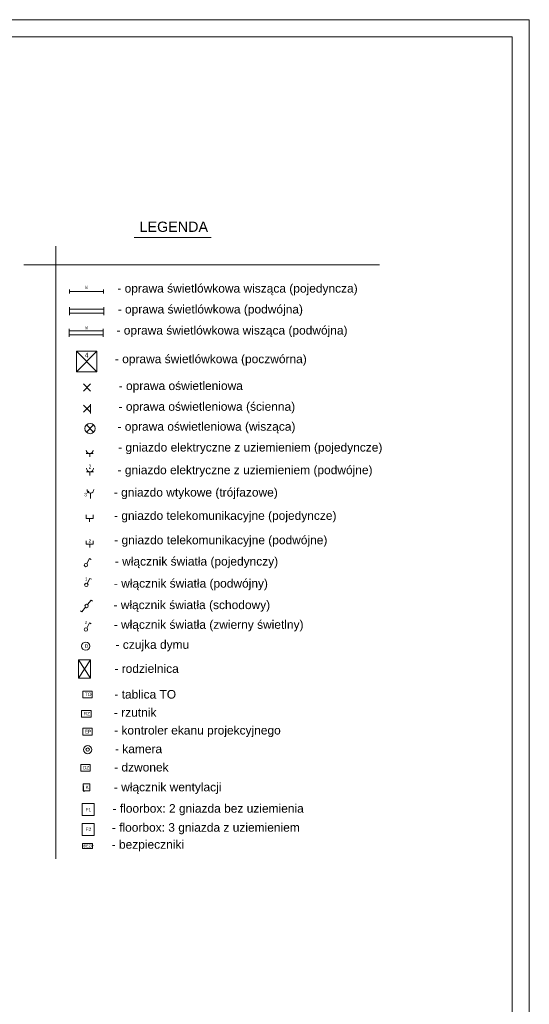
# Model space of a CAD drawing. Header units: millimetres. Extents: x 7052 to 69970, y -1719 to 15326.
# Tile 114 of 160: x 57209 to 58699, y 1343 to 4221. Entities that reach past the tile are written whole.
import ezdxf
from ezdxf.enums import TextEntityAlignment as Align

# ---------------------------------------------------------------- set-up
doc = ezdxf.new("R2010")
doc.units = ezdxf.units.MM
doc.linetypes.add('ArcadiaLine3449077713', pattern=[0])
for name, color, linetype, lineweight in [('m_elektryka', 10, 'Continuous', 5), ('m_elektryka_bialy', 7, 'Continuous', 5), ('m_tabela', 7, 'Continuous', 20), ('m_tekst', 7, 'Continuous', 13), ('m_telekomunikacja', 1, 'Continuous', 5), ('m_went+klima', 1, 'Continuous', 5), ('m_ściany', 7, 'Continuous', 30)]:
    doc.layers.add(name, color=color, linetype=linetype, lineweight=lineweight)
doc.styles.add('ARIAL', font='arial.ttf')
doc.styles.add('DIM', font='dim', dxfattribs={"width": 0.75})
doc.styles.add('PIOTR', font='arial.ttf', dxfattribs={"height": 10})
doc.styles.get("Standard").update_dxf_attribs({"font": 'arial.ttf'})

# ---------------------------------------------------------------- blocks, each defined once
blk = doc.blocks.new('oprawa ścienna')
at = {"layer": 'm_elektryka', "color": 0}
for p, q in [((10.6, 10.6), (-10.6, -10.6)), ((-10.6, 10.6), (10.6, -10.6))]:
    blk.add_line(p, q, dxfattribs=at)
at = {"layer": 'm_elektryka', "color": 0, "ltscale": 0.4}
blk.add_line((10.6, 13.6), (10.6, -13.6), dxfattribs=at)
blk = doc.blocks.new('oświetlenie')
at = {"layer": 'm_elektryka', "color": 0}
for p, q in [((10.6, 10.6), (-10.6, -10.6)), ((-10.6, 10.6), (10.6, -10.6))]:
    blk.add_line(p, q, dxfattribs=at)
blk = doc.blocks.new('świetlówka 2')
at = {"layer": 'm_elektryka', "color": 0, "ltscale": 0.4}
for p, q in [((-100, -6), (-100, 0)), ((0, -6), (0, 0)), ((-100, -6), (0, -6)), ((-100, -12), (-100, -6)), ((-100, -18), (-100, -12)), ((-100, -18), (0, -18)), ((-100, -24), (-100, -18)), ((0, -12), (0, -6)), ((0, -18), (0, -12)), ((0, -24), (0, -18))]:
    blk.add_line(p, q, dxfattribs=at)
blk = doc.blocks.new('gniazdo z u')
at = {"layer": 'm_elektryka', "color": 0}
for p, q in [((-20, -10), (0, -10)), ((-10, -20), (-10, -10))]:
    blk.add_line(p, q, dxfattribs=at)
blk.add_arc((-10, 0), 10, 180, 0, dxfattribs=at)
blk = doc.blocks.new('właczn ik pojedynczy')
at = {"layer": 'm_elektryka', "color": 0}
for p in [(-12.4, 12.7), (0, 0)]:
    blk.add_line(p, (-14.8, 8.3), dxfattribs=at)
blk.add_circle((4.4, -2.4), 5, dxfattribs=at)
blk = doc.blocks.new('świetlówka 1')
at = {"layer": 'm_elektryka', "color": 0, "ltscale": 0.4}
for p, q in [((0, 0), (0, 6)), ((0, 0), (100, 0)), ((0, -6), (0, 0)), ((100, 0), (100, 6)), ((100, -6), (100, 0))]:
    blk.add_line(p, q, dxfattribs=at)
blk = doc.blocks.new('g telekomunikacyjne')
at = {"layer": 'm_elektryka', "color": 0, "ltscale": 0.4}
for p, q in [((-10, 10), (-10, 0)), ((10, 0), (-10, 0)), ((10, 10), (10, 0))]:
    blk.add_line(p, q, dxfattribs=at)
at = {"layer": 'm_elektryka', "color": 0}
blk.add_line((0, -10), (0, 0), dxfattribs=at)
blk = doc.blocks.new('wlacznik schodowy')
at = {"layer": 'm_elektryka', "color": 0}
for p, q in [((0, 0), (10.6, 13.3)), ((10.6, 13.3), (14.5, 10.1)), ((-20.8, -17.9), (-16.9, -21.1)), ((-6.3, -7.8), (-16.9, -21.1))]:
    blk.add_line(p, q, dxfattribs=at)
blk.add_circle((-3.1, -3.9), 5, dxfattribs=at)
blk = doc.blocks.new('g trojfazowe')
at = {"layer": 'm_elektryka', "color": 0, "ltscale": 0.4}
blk.add_line((-4.6, 5.2), (-9, 0.1), dxfattribs=at)
at = {"layer": 'm_elektryka', "color": 0}
blk.add_line((0, -15.9), (0, 0), dxfattribs=at)
blk.add_arc((0, 10), 10, 180, 0, dxfattribs=at)
at = {"layer": 'm_elektryka', "color": 0, "style": 'ARIAL'}
blk.add_text('3 ', height=10, dxfattribs=at).set_placement((-18.2, -9.5))
blk = doc.blocks.new('*B19', base_point=(1590, 314))
at = {"linetype": 'ArcadiaLine3449077713', "lineweight": 18}
for p, q in [((1290, 14), (1290, 614)), ((1290, 614), (1890, 614)), ((1890, 614), (1290, 14)), ((1890, 14), (1290, 614)), ((1890, 614), (1890, 14)), ((1890, 14), (1290, 14))]:
    blk.add_line(p, q, dxfattribs=at)

msp = doc.modelspace()

# ---------------------------------------------------------------- linework, layer by layer
at = {"layer": 'm_elektryka', "color": 0, "ltscale": 3}
for p, q in [((57381, 2349.2), (57415.5, 2349.2)), ((57381, 2296), (57381, 2349.2)), ((57381, 2349.2), (57415.5, 2296)), ((57381, 2296), (57415.5, 2349.2)), ((57415.5, 2349.2), (57415.5, 2296)), ((57415.5, 2296), (57381, 2296)), ((57392.2, 1798), (57392.2, 1813)), ((57392.2, 1813), (57422.2, 1813)), ((57422.2, 1798), (57392.2, 1798)), ((57422.2, 1813), (57422.2, 1798))]:
    msp.add_line(p, q, dxfattribs=at)
at = {"layer": 'm_elektryka', "color": 0}
for p, q in [((57421.1, 2258.3), (57393.1, 2258.3)), ((57393.1, 2258.3), (57393.1, 2238.3)), ((57421.1, 2238.3), (57421.1, 2258.3)), ((57393.1, 2238.3), (57421.1, 2238.3)), ((57417.6, 2201.9), (57389.6, 2201.9)), ((57389.6, 2201.9), (57389.6, 2181.9)), ((57417.6, 2181.9), (57417.6, 2201.9)), ((57389.6, 2181.9), (57417.6, 2181.9)), ((57421.1, 2149.6), (57393.1, 2149.6)), ((57393.1, 2149.6), (57393.1, 2129.6)), ((57421.1, 2129.6), (57421.1, 2149.6)), ((57393.1, 2129.6), (57421.1, 2129.6)), ((57415.3, 2044.1), (57387.3, 2044.1)), ((57387.3, 2044.1), (57387.3, 2024.1)), ((57415.3, 2024.1), (57415.3, 2044.1)), ((57387.3, 2024.1), (57415.3, 2024.1)), ((57391.5, 1929.4), (57391.5, 1894.4)), ((57426.5, 1929.4), (57391.5, 1929.4)), ((57426.5, 1894.4), (57426.5, 1929.4)), ((57391.5, 1894.4), (57426.5, 1894.4)), ((57391.5, 1871.5), (57391.5, 1836.5)), ((57426.5, 1871.5), (57391.5, 1871.5)), ((57426.5, 1836.5), (57426.5, 1871.5)), ((57391.5, 1836.5), (57426.5, 1836.5))]:
    msp.add_line(p, q, dxfattribs=at)
at = {"layer": 'm_elektryka', "color": 0, "ltscale": 2}
msp.add_circle((57414.5, 3025.6), 15, dxfattribs=at)
at = {"layer": 'm_elektryka', "color": 0}
msp.add_circle((57402, 2389.7), 12, dxfattribs=at)
at = {"layer": 'm_tabela', "color": 0}
for p, q in [((58698.7, 4220.8), (50288.7, 4220.8)), ((58698.7, -1719.2), (58698.7, 4220.8)), ((58648.7, 4170.8), (50338.7, 4170.8)), ((58648.7, -1669.2), (58648.7, 4170.8))]:
    msp.add_line(p, q, dxfattribs=at)
at = {"layer": 'm_tabela', "color": 0, "linetype": 'Continuous'}
for p, q in [((57543.7, 3584.1), (57768.9, 3584.1)), ((57314.7, 3558.3), (57314.7, 1768.1)), ((57221, 3503.9), (58261.2, 3503.9))]:
    msp.add_line(p, q, dxfattribs=at)
at = {"layer": 'm_telekomunikacja', "color": 0}
for radius in [12, 5]:
    msp.add_circle((57407.7, 2087.2), radius, dxfattribs=at)
at = {"layer": 'm_went+klima', "color": 0}
for p, q in [((57414, 1986.8), (57394, 1986.8)), ((57394, 1986.8), (57394, 1966.8)), ((57414, 1966.8), (57414, 1986.8)), ((57394, 1966.8), (57414, 1966.8))]:
    msp.add_line(p, q, dxfattribs=at)
at = {"layer": 'm_ściany', "color": 0}
for p, q in [((57394, 1981.8), (57394, 1966.8)), ((57394, 1966.8), (57399.7, 1966.8))]:
    msp.add_line(p, q, dxfattribs=at)

# ---------------------------------------------------------------- block references
at = {"layer": 'm_elektryka', "color": 0}
for name, p in [('świetlówka 1', (57354.1, 3426.3)), ('świetlówka 2', (57454.8, 3380.9)), ('świetlówka 2', (57453.3, 3317.4)), ('oświetlenie', (57405.7, 3145.8)), ('oprawa ścienna', (57405.7, 3083.7)), ('oświetlenie', (57414.5, 3025.6)), ('gniazdo z u', (57423.7, 2962.7)), ('g trojfazowe', (57415.7, 2837.2)), ('g telekomunikacyjne', (57413.4, 2763.1)), ('g telekomunikacyjne', (57413.5, 2687.5))]:
    msp.add_blockref(name, p, dxfattribs=at)
at = {"layer": 'm_elektryka', "color": 0, "xscale": 1.04, "yscale": 1.04, "zscale": 1.04}
msp.add_blockref('gniazdo z u', (57424.7, 2909.6), dxfattribs=at)
at = {"layer": 'm_elektryka', "color": 0, "rotation": 270}
for p in [(57404.8, 2630.9), (57406, 2573), (57404.9, 2442.6)]:
    msp.add_blockref('właczn ik pojedynczy', p, dxfattribs=at)
at = {"layer": 'm_elektryka_bialy', "color": 0, "linetype": 'Continuous', "lineweight": 0, "xscale": 0.1000000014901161, "yscale": 0.09999999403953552, "zscale": 0.1}
msp.add_blockref('*B19', (57404.7, 3221.4), dxfattribs=at)
at = {"layer": 'm_elektryka_bialy', "color": 0}
msp.add_blockref('wlacznik schodowy', (57407.6, 2510.9), dxfattribs=at)

# ---------------------------------------------------------------- texts
at = {"layer": 'm_elektryka', "color": 0, "attachment_point": 1, "style": 'DIM'}
for s, width, gutter_width, insert, char_height in [('W', 54.427, 75, (57399.9, 3443.5), 10), ('W', 54.427, 75, (57399.5, 3325.2), 10), ('2', 70.754, 97.5, (57410.7, 2920.7), 13), ('2', 54.427, 75, (57401.1, 2590.2), 10)]:
    msp.add_mtext_dynamic_manual_height_columns(s, width=width, gutter_width=gutter_width, heights=[0], dxfattribs=dict(at, insert=insert, char_height=char_height))
at = {"layer": 'm_elektryka', "color": 0, "char_height": 10, "attachment_point": 1}
for s, insert in [('2', (57410.1, 2702)), ('z', (57399.6, 2464.9))]:
    msp.add_mtext_dynamic_manual_height_columns(s, width=54.427, gutter_width=75, heights=[0], dxfattribs=dict(at, insert=insert))
at = {"layer": 'm_tabela', "color": 0, "linetype": 'Continuous', "insert": (57659.4, 3615.3), "char_height": 30, "width": 1008.605, "attachment_point": 5, "style": 'PIOTR'}
msp.add_mtext('LEGENDA', dxfattribs=at)
at = {"layer": 'm_tekst', "color": 0, "linetype": 'Continuous', "lineweight": 0, "width": 0.7}
msp.add_text('4', height=15, dxfattribs=at).set_placement((57404.7, 3240.4), align=Align.MIDDLE_CENTER)
at = {"layer": 'm_tekst', "color": 0, "ltscale": 3, "char_height": 25, "attachment_point": 1, "style": 'PIOTR'}
for s, insert in [('- oprawa świetlówkowa wisząca (pojedyncza) ', (57494.4, 3448)), ('- oprawa świetlówkowa (podwójna)', (57495.5, 3387)), ('- oprawa świetlówkowa wisząca (podwójna)', (57491.9, 3325.4)), ('- oprawa świetlówkowa (poczwórna)', (57487.2, 3241.7)), ('- oprawa oświetleniowa', (57498.4, 3163.2)), ('- oprawa oświetleniowa (ścienna)', (57498, 3102.6)), ('- oprawa oświetleniowa (wisząca)', (57494.9, 3044.3)), ('- gniazdo elektryczne z uziemieniem (pojedyncze)', (57496.7, 2983.4)), ('- gniazdo elektryczne z uziemieniem (podwójne)', (57495.1, 2917.2)), ('- gniazdo wtykowe (trójfazowe)', (57484, 2851.8)), ('- gniazdo telekomunikacyjne (pojedyncze)', (57484.7, 2783.8)), ('- gniazdo telekomunikacyjne (podwójne)', (57485.3, 2712.5)), ('- włącznik światła (pojedynczy)', (57487.1, 2650.1)), ('- włącznik światła (podwójny)', (57484.4, 2585.7)), ('- włącznik światła (schodowy)', (57483.1, 2522.9)), ('- włącznik światła (zwierny świetlny)', (57483.8, 2465.3)), ('- czujka dymu', (57489.1, 2406.8)), ('- rodzielnica', (57485.8, 2336.5)), ('- tablica TO', (57485.7, 2261.4)), ('- rzutnik', (57484.5, 2208.4)), ('- kontroler ekanu projekcyjnego', (57484.9, 2156.3)), ('- kamera', (57487.5, 2101.8)), ('- dzwonek', (57485, 2048.2)), ('- włącznik wentylacji', (57484.3, 1990.3)), ('- floorbox: 2 gniazda bez uziemienia', (57480.4, 1927.9)), ('- floorbox: 3 gniazda z uziemieniem', (57478.4, 1872.3)), ('- bezpieczniki', (57477.8, 1822.6))]:
    msp.add_mtext_dynamic_manual_height_columns(s, width=907.34, gutter_width=350, heights=[0], dxfattribs=dict(at, insert=insert))
at = {"layer": 'm_tekst', "color": 0, "attachment_point": 1}
for s, insert, char_height in [('D', (57399.1, 2394.8), 10), ('TO', (57399.3, 2253.8), 10), ('RZ', (57395.8, 2197.4), 10), ('EP', (57399.4, 2145.1), 10), ('DZ', (57393.5, 2039.5), 10), ('K', (57401.5, 1982.2), 10), ('F1', (57401.6, 1916.9), 10), ('F2', (57401.7, 1859), 10), ('BEZP', (57395.5, 1809.7), 8)]:
    msp.add_mtext_dynamic_manual_height_columns(s, width=54.427, gutter_width=75, heights=[0], dxfattribs=dict(at, insert=insert, char_height=char_height))

doc.saveas('drawing.dxf')
